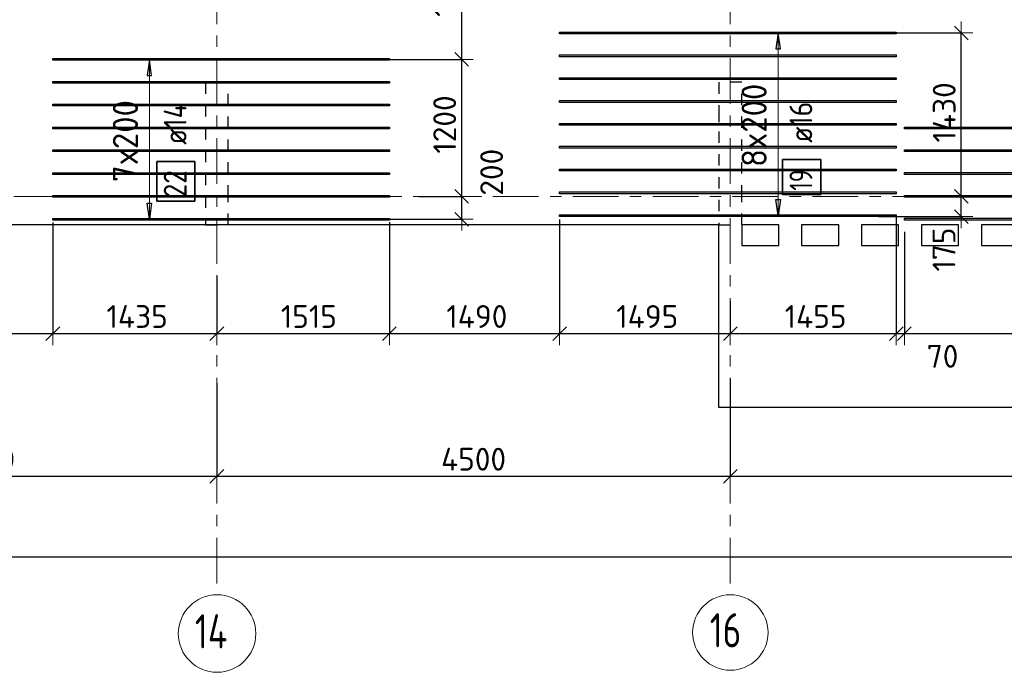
# Model space of a CAD drawing. Header units: metres. Extents: x -38 to 97, y -15 to 21.
# Tile 30 of 256: x 35.22 to 43.85, y -4.17 to 1.55. Entities that reach past the tile are written whole.
import ezdxf

# ---------------------------------------------------------------- set-up
doc = ezdxf.new("R2010")
doc.units = ezdxf.units.M
doc.header["$PDMODE"] = 65
for name, pattern in [('______11', [0.5, 0.4, -0.05, 0, -0.05]), ('______2', [0.0405, 0.03, -0.0105]), ('______5', [1.1, 0.8, -0.1, 0.1, -0.1])]:
    doc.linetypes.add(name, pattern=pattern)
for name, color, linetype, lineweight in [('XR$2$Осевая линия (1)', 7, '______5', 13), ('XR$2$Размерная линия (1)', 7, 'Continuous', 13), ('XR$6$Перекрытие (1)', 7, 'Continuous', 35), ('XR$6$Размерная линия (1)', 7, 'Continuous', 13)]:
    doc.layers.add(name, color=color, linetype=linetype, lineweight=lineweight)
doc.layers.add('XR$6$Арм.стержн.Доп. Арм верхн.зоны Х', color=7, linetype='Continuous', lineweight=35, true_color=0x8c8cff)
doc.layers.add('XR$7$Стена_ бетон несущ.', color=7, linetype='Continuous', lineweight=70, true_color=0xb4b496)
doc.styles.add('ISOCPEUR', font='txt')
doc.dimstyles.new('DIMSTYLE_3', dxfattribs={"dimtxt": 0.2, "dimasz": 0.2, "dimexe": 0, "dimexo": 0, "dimgap": 0.1, "dimtad": 2, "dimdec": 0, "dimlfac": 1000, "dimrnd": 5, "dimzin": 12, "dimdsep": 46, "dimtxsty": 'ISOCPEUR', "dimblk1": 'ALL_ML_STRICH', "dimblk2": 'ALL_ML_STRICH', "dimsah": 1, "dimcen": 0, "dimclrd": 7, "dimclre": 256, "dimclrt": 7, "dimadec": 0, "dimazin": 0, "dimtfac": 1, "dimtdec": 0, "dimtix": 1, "dimtmove": 2, "dimatfit": 3, "dimfxl": 0, "dimtzin": 0, "dimlwd": 0, "dimlwe": -3, "dimarcsym": 0})
doc.dimstyles.new('DIMSTYLE_36', dxfattribs={"dimtxt": 0.2, "dimasz": 0.2, "dimexe": 0, "dimexo": 0, "dimgap": 0.1, "dimtad": 2, "dimdec": 0, "dimlfac": 1000, "dimrnd": 5, "dimzin": 12, "dimdsep": 46, "dimtxsty": 'ISOCPEUR', "dimblk1": 'ALL_ML_STRICH', "dimblk2": 'ALL_ML_STRICH', "dimsah": 1, "dimcen": 0, "dimclrd": 7, "dimclre": 256, "dimclrt": 7, "dimadec": 0, "dimazin": 0, "dimtfac": 1, "dimtdec": 0, "dimtix": 1, "dimtmove": 2, "dimatfit": 3, "dimfxl": 0, "dimtvp": 1.2, "dimtzin": 0, "dimlwd": 0, "dimlwe": -3, "dimarcsym": 0})
doc.dimstyles.new('DIMSTYLE_37', dxfattribs={"dimtxt": 0.2, "dimasz": 0.2, "dimexe": 0, "dimexo": 0, "dimgap": 0.1, "dimtad": 0, "dimdec": 0, "dimlfac": 1000, "dimrnd": 5, "dimzin": 12, "dimdsep": 46, "dimtxsty": 'ISOCPEUR', "dimblk1": 'ALL_ML_STRICH', "dimblk2": 'ALL_ML_STRICH', "dimsah": 1, "dimcen": 0, "dimclrd": 7, "dimclre": 256, "dimclrt": 7, "dimadec": 0, "dimazin": 0, "dimtfac": 1, "dimtdec": 0, "dimtix": 1, "dimtmove": 2, "dimatfit": 3, "dimfxl": 0, "dimtvp": 1.2, "dimtzin": 0, "dimlwd": 0, "dimlwe": -3, "dimarcsym": 0})

# ---------------------------------------------------------------- blocks, each defined once
blk = doc.blocks.new('ALL_ML_STRICH')
at = {"color": 0, "linetype": 'ByBlock', "lineweight": -2}
for p, q in [((0, -0.5), (0, 0.5)), ((-1, 0), (0.5, 0)), ((-0.3, -0.3), (0.3, 0.3))]:
    blk.add_line(p, q, dxfattribs=at)
blk = doc.blocks.new('*D12')
at = {"layer": 'DEFPOINTS', "color": 7, "linetype": 'Continuous', "lineweight": 13, "transparency": 33554687}
for p in [(0.5, -3.1033), (0.5, -3.1563), (61.6, -3.1401)]:
    blk.add_point(p, dxfattribs=at)
at = {"layer": 'XR$2$Размерная линия (1)', "color": 9, "linetype": 'Continuous', "lineweight": -2, "true_color": 0xc7c7c7, "transparency": 33554687}
for p, q in [((0.5, -3.1233), (0.5, -3.1563)), ((61.6, -3.1563), (61.6, -3.1563))]:
    blk.add_line(p, q, dxfattribs=at)
at = {"layer": 'XR$2$Размерная линия (1)', "color": 7, "linetype": 'Continuous', "lineweight": -2, "transparency": 33554687}
blk.add_line((0.5, -3.1563), (61.6, -3.1563), dxfattribs=at)
at = {"layer": 'XR$2$Размерная линия (1)', "color": 7, "linetype": 'Continuous', "lineweight": 13, "transparency": 33554687, "xscale": 0.2, "yscale": 0.2, "zscale": 0.2, "rotation": 180}
blk.add_blockref('ALL_ML_STRICH', (0.5, -3.1563), dxfattribs=at)
at = {"layer": 'XR$2$Размерная линия (1)', "color": 7, "linetype": 'Continuous', "lineweight": 13, "transparency": 33554687, "xscale": 0.2, "yscale": 0.2, "zscale": 0.2}
blk.add_blockref('ALL_ML_STRICH', (61.6, -3.1563), dxfattribs=at)
at = {"layer": 'XR$2$Размерная линия (1)', "color": 7, "linetype": 'Continuous', "lineweight": 13, "transparency": 33554687, "insert": (31.1, -3.0063), "char_height": 0.2, "width": 1, "attachment_point": 5, "style": 'ISOCPEUR'}
blk.add_mtext('\\A1;{61100}', dxfattribs=at)
blk = doc.blocks.new('*D21')
at = {"layer": 'DEFPOINTS', "color": 7, "linetype": 'Continuous', "lineweight": 13, "transparency": 33554687}
for p in [(36.95, -1.6172), (32.85, -2.452), (32.85, -2.8182)]:
    blk.add_point(p, dxfattribs=at)
at = {"layer": 'XR$2$Размерная линия (1)', "color": 9, "linetype": 'Continuous', "lineweight": -2, "true_color": 0xc7c7c7, "transparency": 33554687}
for p, q in [((36.95, -1.6372), (36.95, -2.452)), ((32.85, -2.7982), (32.85, -2.452))]:
    blk.add_line(p, q, dxfattribs=at)
at = {"layer": 'XR$2$Размерная линия (1)', "color": 7, "linetype": 'Continuous', "lineweight": -2, "transparency": 33554687}
blk.add_line((32.85, -2.452), (36.95, -2.452), dxfattribs=at)
at = {"layer": 'XR$2$Размерная линия (1)', "color": 7, "linetype": 'Continuous', "lineweight": 13, "transparency": 33554687, "xscale": 0.2, "yscale": 0.2, "zscale": 0.2, "rotation": 180}
blk.add_blockref('ALL_ML_STRICH', (32.85, -2.452), dxfattribs=at)
at = {"layer": 'XR$2$Размерная линия (1)', "color": 7, "linetype": 'Continuous', "lineweight": 13, "transparency": 33554687, "xscale": 0.2, "yscale": 0.2, "zscale": 0.2}
blk.add_blockref('ALL_ML_STRICH', (36.95, -2.452), dxfattribs=at)
at = {"layer": 'XR$2$Размерная линия (1)', "color": 7, "linetype": 'Continuous', "lineweight": 13, "transparency": 33554687, "insert": (34.92, -2.302), "char_height": 0.2, "width": 0.8, "attachment_point": 5, "style": 'ISOCPEUR'}
blk.add_mtext('\\A1;{4100}', dxfattribs=at)
blk = doc.blocks.new('*D22')
at = {"layer": 'DEFPOINTS', "color": 7, "linetype": 'Continuous', "lineweight": 13, "transparency": 33554687}
for p in [(36.95, -1.6172), (41.45, -1.5748), (36.95, -2.452)]:
    blk.add_point(p, dxfattribs=at)
at = {"layer": 'XR$2$Размерная линия (1)', "color": 9, "linetype": 'Continuous', "lineweight": -2, "true_color": 0xc7c7c7, "transparency": 33554687}
for p, q in [((36.95, -1.6372), (36.95, -2.452)), ((41.45, -1.5948), (41.45, -2.452))]:
    blk.add_line(p, q, dxfattribs=at)
at = {"layer": 'XR$2$Размерная линия (1)', "color": 7, "linetype": 'Continuous', "lineweight": -2, "transparency": 33554687}
blk.add_line((36.95, -2.452), (41.45, -2.452), dxfattribs=at)
at = {"layer": 'XR$2$Размерная линия (1)', "color": 7, "linetype": 'Continuous', "lineweight": 13, "transparency": 33554687, "xscale": 0.2, "yscale": 0.2, "zscale": 0.2, "rotation": 180}
blk.add_blockref('ALL_ML_STRICH', (36.95, -2.452), dxfattribs=at)
at = {"layer": 'XR$2$Размерная линия (1)', "color": 7, "linetype": 'Continuous', "lineweight": 13, "transparency": 33554687, "xscale": 0.2, "yscale": 0.2, "zscale": 0.2}
blk.add_blockref('ALL_ML_STRICH', (41.45, -2.452), dxfattribs=at)
at = {"layer": 'XR$2$Размерная линия (1)', "color": 7, "linetype": 'Continuous', "lineweight": 13, "transparency": 33554687, "insert": (39.2, -2.302), "char_height": 0.2, "width": 0.8, "attachment_point": 5, "style": 'ISOCPEUR'}
blk.add_mtext('\\A1;{4500}', dxfattribs=at)
blk = doc.blocks.new('*D23')
at = {"layer": 'DEFPOINTS', "color": 7, "linetype": 'Continuous', "lineweight": 13, "transparency": 33554687}
for p in [(41.45, -1.5748), (48.15, -1.6059), (41.45, -2.452)]:
    blk.add_point(p, dxfattribs=at)
at = {"layer": 'XR$2$Размерная линия (1)', "color": 9, "linetype": 'Continuous', "lineweight": -2, "true_color": 0xc7c7c7, "transparency": 33554687}
for p, q in [((41.45, -1.5948), (41.45, -2.452)), ((48.15, -1.6259), (48.15, -2.452))]:
    blk.add_line(p, q, dxfattribs=at)
at = {"layer": 'XR$2$Размерная линия (1)', "color": 7, "linetype": 'Continuous', "lineweight": -2, "transparency": 33554687}
blk.add_line((41.45, -2.452), (48.15, -2.452), dxfattribs=at)
at = {"layer": 'XR$2$Размерная линия (1)', "color": 7, "linetype": 'Continuous', "lineweight": 13, "transparency": 33554687, "xscale": 0.2, "yscale": 0.2, "zscale": 0.2, "rotation": 180}
blk.add_blockref('ALL_ML_STRICH', (41.45, -2.452), dxfattribs=at)
at = {"layer": 'XR$2$Размерная линия (1)', "color": 7, "linetype": 'Continuous', "lineweight": 13, "transparency": 33554687, "xscale": 0.2, "yscale": 0.2, "zscale": 0.2}
blk.add_blockref('ALL_ML_STRICH', (48.15, -2.452), dxfattribs=at)
at = {"layer": 'XR$2$Размерная линия (1)', "color": 7, "linetype": 'Continuous', "lineweight": 13, "transparency": 33554687, "insert": (44.81, -2.302), "char_height": 0.2, "width": 0.8, "attachment_point": 5, "style": 'ISOCPEUR'}
blk.add_mtext('\\A1;{6700}', dxfattribs=at)
blk = doc.blocks.new('*D977')
at = {"layer": 'DEFPOINTS', "color": 7, "linetype": 'Continuous', "lineweight": 13, "transparency": 33554687}
for p in [(38.7032, 0), (38.3778, -0.1998), (39.0968, -0.1998)]:
    blk.add_point(p, dxfattribs=at)
at = {"layer": 'XR$6$Размерная линия (1)', "color": 9, "linetype": 'Continuous', "lineweight": -2, "true_color": 0xc7c7c7, "transparency": 33554687}
for p, q in [((38.7232, 0), (39.0968, 0)), ((38.3978, -0.1998), (39.0968, -0.1998))]:
    blk.add_line(p, q, dxfattribs=at)
at = {"layer": 'XR$6$Размерная линия (1)', "color": 7, "linetype": 'Continuous', "lineweight": -2, "transparency": 33554687}
blk.add_line((39.0968, -0.1998), (39.0968, 0), dxfattribs=at)
at = {"layer": 'XR$6$Размерная линия (1)', "color": 7, "linetype": 'Continuous', "lineweight": 13, "transparency": 33554687, "xscale": 0.2, "yscale": 0.2, "zscale": 0.2}
for p, rotation in [((39.0968, 0), 90), ((39.0968, -0.1998), 270)]:
    blk.add_blockref('ALL_ML_STRICH', p, dxfattribs=dict(at, rotation=rotation))
at = {"layer": 'XR$6$Размерная линия (1)', "color": 7, "linetype": 'Continuous', "lineweight": 13, "transparency": 33554687, "insert": (39.3585, 0.2121), "char_height": 0.2, "width": 0.6, "attachment_point": 5, "rotation": 90, "style": 'ISOCPEUR'}
blk.add_mtext('\\A1;{200}', dxfattribs=at)
blk = doc.blocks.new('*D978')
at = {"layer": 'DEFPOINTS', "color": 7, "linetype": 'Continuous', "lineweight": 13, "transparency": 33554687}
for p in [(38.3464, 1.2002), (38.7032, 0), (39.0968, 0)]:
    blk.add_point(p, dxfattribs=at)
at = {"layer": 'XR$6$Размерная линия (1)', "color": 9, "linetype": 'Continuous', "lineweight": -2, "true_color": 0xc7c7c7, "transparency": 33554687}
for p, q in [((38.3664, 1.2002), (39.0968, 1.2002)), ((38.7232, 0), (39.0968, 0))]:
    blk.add_line(p, q, dxfattribs=at)
at = {"layer": 'XR$6$Размерная линия (1)', "color": 7, "linetype": 'Continuous', "lineweight": -2, "transparency": 33554687}
blk.add_line((39.0968, 0), (39.0968, 1.2002), dxfattribs=at)
at = {"layer": 'XR$6$Размерная линия (1)', "color": 7, "linetype": 'Continuous', "lineweight": 13, "transparency": 33554687, "xscale": 0.2, "yscale": 0.2, "zscale": 0.2}
for p, rotation in [((39.0968, 1.2002), 90), ((39.0968, 0), 270)]:
    blk.add_blockref('ALL_ML_STRICH', p, dxfattribs=dict(at, rotation=rotation))
at = {"layer": 'XR$6$Размерная линия (1)', "color": 7, "linetype": 'Continuous', "lineweight": 13, "transparency": 33554687, "insert": (38.9468, 0.6301), "char_height": 0.2, "width": 0.8, "attachment_point": 5, "rotation": 90, "style": 'ISOCPEUR'}
blk.add_mtext('\\A1;{1200}', dxfattribs=at)
blk = doc.blocks.new('*D979')
at = {"layer": 'DEFPOINTS', "color": 7, "linetype": 'Continuous', "lineweight": 13, "transparency": 33554687}
for p in [(38.3869, 2.4052), (38.3464, 1.2002), (39.0968, 1.2002)]:
    blk.add_point(p, dxfattribs=at)
at = {"layer": 'XR$6$Размерная линия (1)', "color": 9, "linetype": 'Continuous', "lineweight": -2, "true_color": 0xc7c7c7, "transparency": 33554687}
for p, q in [((38.4069, 2.4052), (39.0968, 2.4052)), ((38.3664, 1.2002), (39.0968, 1.2002))]:
    blk.add_line(p, q, dxfattribs=at)
at = {"layer": 'XR$6$Размерная линия (1)', "color": 7, "linetype": 'Continuous', "lineweight": -2, "transparency": 33554687}
blk.add_line((39.0968, 1.2002), (39.0968, 2.4052), dxfattribs=at)
at = {"layer": 'XR$6$Размерная линия (1)', "color": 7, "linetype": 'Continuous', "lineweight": 13, "transparency": 33554687, "xscale": 0.2, "yscale": 0.2, "zscale": 0.2}
for p, rotation in [((39.0968, 2.4052), 90), ((39.0968, 1.2002), 270)]:
    blk.add_blockref('ALL_ML_STRICH', p, dxfattribs=dict(at, rotation=rotation))
at = {"layer": 'XR$6$Размерная линия (1)', "color": 7, "linetype": 'Continuous', "lineweight": 13, "transparency": 33554687, "insert": (38.9468, 1.8327), "char_height": 0.2, "width": 0.8, "attachment_point": 5, "rotation": 90, "style": 'ISOCPEUR'}
blk.add_mtext('\\A1;{1205}', dxfattribs=at)
blk = doc.blocks.new('*D1040')
at = {"layer": 'DEFPOINTS', "color": 7, "linetype": 'Continuous', "lineweight": 13, "transparency": 33554687}
for p in [(43.1738, 0), (42.7278, -0.1769), (43.4745, -0.1769)]:
    blk.add_point(p, dxfattribs=at)
at = {"layer": 'XR$6$Размерная линия (1)', "color": 9, "linetype": 'Continuous', "lineweight": -2, "true_color": 0xc7c7c7, "transparency": 33554687}
for p, q in [((43.1938, 0), (43.4745, 0)), ((42.7478, -0.1769), (43.4745, -0.1769))]:
    blk.add_line(p, q, dxfattribs=at)
at = {"layer": 'XR$6$Размерная линия (1)', "color": 7, "linetype": 'Continuous', "lineweight": -2, "transparency": 33554687}
blk.add_line((43.4745, -0.1769), (43.4745, 0), dxfattribs=at)
at = {"layer": 'XR$6$Размерная линия (1)', "color": 7, "linetype": 'Continuous', "lineweight": 13, "transparency": 33554687, "xscale": 0.2, "yscale": 0.2, "zscale": 0.2}
for p, rotation in [((43.4745, 0), 90), ((43.4745, -0.1769), 270)]:
    blk.add_blockref('ALL_ML_STRICH', p, dxfattribs=dict(at, rotation=rotation))
at = {"layer": 'XR$6$Размерная линия (1)', "color": 7, "linetype": 'Continuous', "lineweight": 13, "transparency": 33554687, "insert": (43.3226, -0.4657), "char_height": 0.2, "width": 0.6, "attachment_point": 5, "rotation": 90, "style": 'ISOCPEUR'}
blk.add_mtext('\\A1;{175}', dxfattribs=at)
blk = doc.blocks.new('*D1041')
at = {"layer": 'DEFPOINTS', "color": 7, "linetype": 'Continuous', "lineweight": 13, "transparency": 33554687}
for p in [(42.8089, 1.4321), (43.1738, 0), (43.4745, 0)]:
    blk.add_point(p, dxfattribs=at)
at = {"layer": 'XR$6$Размерная линия (1)', "color": 9, "linetype": 'Continuous', "lineweight": -2, "true_color": 0xc7c7c7, "transparency": 33554687}
for p, q in [((42.8289, 1.4321), (43.4745, 1.4321)), ((43.1938, 0), (43.4745, 0))]:
    blk.add_line(p, q, dxfattribs=at)
at = {"layer": 'XR$6$Размерная линия (1)', "color": 7, "linetype": 'Continuous', "lineweight": -2, "transparency": 33554687}
blk.add_line((43.4745, 0), (43.4745, 1.4321), dxfattribs=at)
at = {"layer": 'XR$6$Размерная линия (1)', "color": 7, "linetype": 'Continuous', "lineweight": 13, "transparency": 33554687, "xscale": 0.2, "yscale": 0.2, "zscale": 0.2}
for p, rotation in [((43.4745, 1.4321), 90), ((43.4745, 0), 270)]:
    blk.add_blockref('ALL_ML_STRICH', p, dxfattribs=dict(at, rotation=rotation))
at = {"layer": 'XR$6$Размерная линия (1)', "color": 7, "linetype": 'Continuous', "lineweight": 13, "transparency": 33554687, "insert": (43.3245, 0.736), "char_height": 0.2, "width": 0.8, "attachment_point": 5, "rotation": 90, "style": 'ISOCPEUR'}
blk.add_mtext('\\A1;{1430}', dxfattribs=at)
blk = doc.blocks.new('*D1270')
at = {"layer": 'DEFPOINTS', "color": 7, "linetype": 'Continuous', "lineweight": 13, "transparency": 33554687}
for p in [(35.5129, -0.1274), (34.15, -0.192), (34.15, -1.2018)]:
    blk.add_point(p, dxfattribs=at)
at = {"layer": 'XR$6$Размерная линия (1)', "color": 9, "linetype": 'Continuous', "lineweight": -2, "true_color": 0xc7c7c7, "transparency": 33554687}
for p, q in [((35.5129, -0.2274), (35.5129, -1.2018)), ((34.15, -0.292), (34.15, -1.2018))]:
    blk.add_line(p, q, dxfattribs=at)
at = {"layer": 'XR$6$Размерная линия (1)', "color": 7, "linetype": 'Continuous', "lineweight": -2, "transparency": 33554687}
blk.add_line((34.15, -1.2018), (35.5129, -1.2018), dxfattribs=at)
at = {"layer": 'XR$6$Размерная линия (1)', "color": 7, "linetype": 'Continuous', "lineweight": 13, "transparency": 33554687, "xscale": 0.2, "yscale": 0.2, "zscale": 0.2, "rotation": 180}
blk.add_blockref('ALL_ML_STRICH', (34.15, -1.2018), dxfattribs=at)
at = {"layer": 'XR$6$Размерная линия (1)', "color": 7, "linetype": 'Continuous', "lineweight": 13, "transparency": 33554687, "xscale": 0.2, "yscale": 0.2, "zscale": 0.2}
blk.add_blockref('ALL_ML_STRICH', (35.5129, -1.2018), dxfattribs=at)
at = {"layer": 'XR$6$Размерная линия (1)', "color": 7, "linetype": 'Continuous', "lineweight": 13, "transparency": 33554687, "insert": (34.8614, -1.0518), "char_height": 0.2, "width": 0.8, "attachment_point": 5, "style": 'ISOCPEUR'}
blk.add_mtext('\\A1;{1365}', dxfattribs=at)
blk = doc.blocks.new('*D1271')
at = {"layer": 'DEFPOINTS', "color": 7, "linetype": 'Continuous', "lineweight": 13, "transparency": 33554687}
for p in [(35.5129, -0.1274), (36.95, -0.5997), (35.5129, -1.2018)]:
    blk.add_point(p, dxfattribs=at)
at = {"layer": 'XR$6$Размерная линия (1)', "color": 9, "linetype": 'Continuous', "lineweight": -2, "true_color": 0xc7c7c7, "transparency": 33554687}
for p, q in [((35.5129, -0.2274), (35.5129, -1.2018)), ((36.95, -0.6997), (36.95, -1.2018))]:
    blk.add_line(p, q, dxfattribs=at)
at = {"layer": 'XR$6$Размерная линия (1)', "color": 7, "linetype": 'Continuous', "lineweight": -2, "transparency": 33554687}
blk.add_line((35.5129, -1.2018), (36.95, -1.2018), dxfattribs=at)
at = {"layer": 'XR$6$Размерная линия (1)', "color": 7, "linetype": 'Continuous', "lineweight": 13, "transparency": 33554687, "xscale": 0.2, "yscale": 0.2, "zscale": 0.2, "rotation": 180}
blk.add_blockref('ALL_ML_STRICH', (35.5129, -1.2018), dxfattribs=at)
at = {"layer": 'XR$6$Размерная линия (1)', "color": 7, "linetype": 'Continuous', "lineweight": 13, "transparency": 33554687, "xscale": 0.2, "yscale": 0.2, "zscale": 0.2}
blk.add_blockref('ALL_ML_STRICH', (36.95, -1.2018), dxfattribs=at)
at = {"layer": 'XR$6$Размерная линия (1)', "color": 7, "linetype": 'Continuous', "lineweight": 13, "transparency": 33554687, "insert": (36.2514, -1.0518), "char_height": 0.2, "width": 0.8, "attachment_point": 5, "style": 'ISOCPEUR'}
blk.add_mtext('\\A1;{1435}', dxfattribs=at)
blk = doc.blocks.new('*D1272')
at = {"layer": 'DEFPOINTS', "color": 7, "linetype": 'Continuous', "lineweight": 13, "transparency": 33554687}
for p in [(38.4629, -0.1262), (36.95, -0.5997), (36.95, -1.2018)]:
    blk.add_point(p, dxfattribs=at)
at = {"layer": 'XR$6$Размерная линия (1)', "color": 9, "linetype": 'Continuous', "lineweight": -2, "true_color": 0xc7c7c7, "transparency": 33554687}
for p, q in [((38.4629, -0.2262), (38.4629, -1.2018)), ((36.95, -0.6997), (36.95, -1.2018))]:
    blk.add_line(p, q, dxfattribs=at)
at = {"layer": 'XR$6$Размерная линия (1)', "color": 7, "linetype": 'Continuous', "lineweight": -2, "transparency": 33554687}
blk.add_line((36.95, -1.2018), (38.4629, -1.2018), dxfattribs=at)
at = {"layer": 'XR$6$Размерная линия (1)', "color": 7, "linetype": 'Continuous', "lineweight": 13, "transparency": 33554687, "xscale": 0.2, "yscale": 0.2, "zscale": 0.2, "rotation": 180}
blk.add_blockref('ALL_ML_STRICH', (36.95, -1.2018), dxfattribs=at)
at = {"layer": 'XR$6$Размерная линия (1)', "color": 7, "linetype": 'Continuous', "lineweight": 13, "transparency": 33554687, "xscale": 0.2, "yscale": 0.2, "zscale": 0.2}
blk.add_blockref('ALL_ML_STRICH', (38.4629, -1.2018), dxfattribs=at)
at = {"layer": 'XR$6$Размерная линия (1)', "color": 7, "linetype": 'Continuous', "lineweight": 13, "transparency": 33554687, "insert": (37.7564, -1.0518), "char_height": 0.2, "width": 0.8, "attachment_point": 5, "style": 'ISOCPEUR'}
blk.add_mtext('\\A1;{1515}', dxfattribs=at)
blk = doc.blocks.new('*D1273')
at = {"layer": 'DEFPOINTS', "color": 7, "linetype": 'Continuous', "lineweight": 13, "transparency": 33554687}
for p in [(38.4629, -0.1262), (39.9544, -0.1018), (38.4629, -1.2018)]:
    blk.add_point(p, dxfattribs=at)
at = {"layer": 'XR$6$Размерная линия (1)', "color": 9, "linetype": 'Continuous', "lineweight": -2, "true_color": 0xc7c7c7, "transparency": 33554687}
for p, q in [((38.4629, -0.2262), (38.4629, -1.2018)), ((39.9544, -0.2018), (39.9544, -1.2018))]:
    blk.add_line(p, q, dxfattribs=at)
at = {"layer": 'XR$6$Размерная линия (1)', "color": 7, "linetype": 'Continuous', "lineweight": -2, "transparency": 33554687}
blk.add_line((38.4629, -1.2018), (39.9544, -1.2018), dxfattribs=at)
at = {"layer": 'XR$6$Размерная линия (1)', "color": 7, "linetype": 'Continuous', "lineweight": 13, "transparency": 33554687, "xscale": 0.2, "yscale": 0.2, "zscale": 0.2, "rotation": 180}
blk.add_blockref('ALL_ML_STRICH', (38.4629, -1.2018), dxfattribs=at)
at = {"layer": 'XR$6$Размерная линия (1)', "color": 7, "linetype": 'Continuous', "lineweight": 13, "transparency": 33554687, "xscale": 0.2, "yscale": 0.2, "zscale": 0.2}
blk.add_blockref('ALL_ML_STRICH', (39.9544, -1.2018), dxfattribs=at)
at = {"layer": 'XR$6$Размерная линия (1)', "color": 7, "linetype": 'Continuous', "lineweight": 13, "transparency": 33554687, "insert": (39.2287, -1.0518), "char_height": 0.2, "width": 0.8, "attachment_point": 5, "style": 'ISOCPEUR'}
blk.add_mtext('\\A1;{1490}', dxfattribs=at)
blk = doc.blocks.new('*D1274')
at = {"layer": 'DEFPOINTS', "color": 7, "linetype": 'Continuous', "lineweight": 13, "transparency": 33554687}
for p in [(39.9544, -0.1018), (41.45, -0.8169), (39.9544, -1.2018)]:
    blk.add_point(p, dxfattribs=at)
at = {"layer": 'XR$6$Размерная линия (1)', "color": 9, "linetype": 'Continuous', "lineweight": -2, "true_color": 0xc7c7c7, "transparency": 33554687}
for p, q in [((39.9544, -0.2018), (39.9544, -1.2018)), ((41.45, -0.9169), (41.45, -1.2018))]:
    blk.add_line(p, q, dxfattribs=at)
at = {"layer": 'XR$6$Размерная линия (1)', "color": 7, "linetype": 'Continuous', "lineweight": -2, "transparency": 33554687}
blk.add_line((39.9544, -1.2018), (41.45, -1.2018), dxfattribs=at)
at = {"layer": 'XR$6$Размерная линия (1)', "color": 7, "linetype": 'Continuous', "lineweight": 13, "transparency": 33554687, "xscale": 0.2, "yscale": 0.2, "zscale": 0.2, "rotation": 180}
blk.add_blockref('ALL_ML_STRICH', (39.9544, -1.2018), dxfattribs=at)
at = {"layer": 'XR$6$Размерная линия (1)', "color": 7, "linetype": 'Continuous', "lineweight": 13, "transparency": 33554687, "xscale": 0.2, "yscale": 0.2, "zscale": 0.2}
blk.add_blockref('ALL_ML_STRICH', (41.45, -1.2018), dxfattribs=at)
at = {"layer": 'XR$6$Размерная линия (1)', "color": 7, "linetype": 'Continuous', "lineweight": 13, "transparency": 33554687, "insert": (40.7222, -1.0518), "char_height": 0.2, "width": 0.8, "attachment_point": 5, "style": 'ISOCPEUR'}
blk.add_mtext('\\A1;{1495}', dxfattribs=at)
blk = doc.blocks.new('*D1275')
at = {"layer": 'DEFPOINTS', "color": 7, "linetype": 'Continuous', "lineweight": 13, "transparency": 33554687}
for p in [(42.9044, -0.0732), (41.45, -0.8169), (41.45, -1.2018)]:
    blk.add_point(p, dxfattribs=at)
at = {"layer": 'XR$6$Размерная линия (1)', "color": 9, "linetype": 'Continuous', "lineweight": -2, "true_color": 0xc7c7c7, "transparency": 33554687}
for p, q in [((42.9044, -0.1732), (42.9044, -1.2018)), ((41.45, -0.9169), (41.45, -1.2018))]:
    blk.add_line(p, q, dxfattribs=at)
at = {"layer": 'XR$6$Размерная линия (1)', "color": 7, "linetype": 'Continuous', "lineweight": -2, "transparency": 33554687}
blk.add_line((41.45, -1.2018), (42.9044, -1.2018), dxfattribs=at)
at = {"layer": 'XR$6$Размерная линия (1)', "color": 7, "linetype": 'Continuous', "lineweight": 13, "transparency": 33554687, "xscale": 0.2, "yscale": 0.2, "zscale": 0.2, "rotation": 180}
blk.add_blockref('ALL_ML_STRICH', (41.45, -1.2018), dxfattribs=at)
at = {"layer": 'XR$6$Размерная линия (1)', "color": 7, "linetype": 'Continuous', "lineweight": 13, "transparency": 33554687, "xscale": 0.2, "yscale": 0.2, "zscale": 0.2}
blk.add_blockref('ALL_ML_STRICH', (42.9044, -1.2018), dxfattribs=at)
at = {"layer": 'XR$6$Размерная линия (1)', "color": 7, "linetype": 'Continuous', "lineweight": 13, "transparency": 33554687, "insert": (42.1972, -1.0518), "char_height": 0.2, "width": 0.8, "attachment_point": 5, "style": 'ISOCPEUR'}
blk.add_mtext('\\A1;{1455}', dxfattribs=at)
blk = doc.blocks.new('*D1276')
at = {"layer": 'DEFPOINTS', "color": 7, "linetype": 'Continuous', "lineweight": 13, "transparency": 33554687}
for p in [(42.9044, -0.0732), (42.9763, -0.2088), (42.9044, -1.2018)]:
    blk.add_point(p, dxfattribs=at)
at = {"layer": 'XR$6$Размерная линия (1)', "color": 9, "linetype": 'Continuous', "lineweight": -2, "true_color": 0xc7c7c7, "transparency": 33554687}
for p, q in [((42.9044, -0.1732), (42.9044, -1.2018)), ((42.9763, -0.3088), (42.9763, -1.2018))]:
    blk.add_line(p, q, dxfattribs=at)
at = {"layer": 'XR$6$Размерная линия (1)', "color": 7, "linetype": 'Continuous', "lineweight": -2, "transparency": 33554687}
blk.add_line((42.9044, -1.2018), (42.9763, -1.2018), dxfattribs=at)
at = {"layer": 'XR$6$Размерная линия (1)', "color": 7, "linetype": 'Continuous', "lineweight": 13, "transparency": 33554687, "xscale": 0.2, "yscale": 0.2, "zscale": 0.2}
blk.add_blockref('ALL_ML_STRICH', (42.9763, -1.2018), dxfattribs=at)
at = {"layer": 'XR$6$Размерная линия (1)', "color": 7, "linetype": 'Continuous', "lineweight": 13, "transparency": 33554687, "xscale": 0.2, "yscale": 0.2, "zscale": 0.2, "rotation": 180}
blk.add_blockref('ALL_ML_STRICH', (42.9044, -1.2018), dxfattribs=at)
at = {"layer": 'XR$6$Размерная линия (1)', "color": 7, "linetype": 'Continuous', "lineweight": 13, "transparency": 33554687, "insert": (43.31, -1.4006), "char_height": 0.2, "width": 0.4, "attachment_point": 5, "style": 'ISOCPEUR'}
blk.add_mtext('\\A1;{70}', dxfattribs=at)
blk = doc.blocks.new('*D1277')
at = {"layer": 'DEFPOINTS', "color": 7, "linetype": 'Continuous', "lineweight": 13, "transparency": 33554687}
for p in [(42.9763, -0.2088), (46.8763, -0.2088), (42.9763, -1.2018)]:
    blk.add_point(p, dxfattribs=at)
at = {"layer": 'XR$6$Размерная линия (1)', "color": 9, "linetype": 'Continuous', "lineweight": -2, "true_color": 0xc7c7c7, "transparency": 33554687}
for p, q in [((42.9763, -0.3088), (42.9763, -1.2018)), ((46.8763, -0.3088), (46.8763, -1.2018))]:
    blk.add_line(p, q, dxfattribs=at)
at = {"layer": 'XR$6$Размерная линия (1)', "color": 7, "linetype": 'Continuous', "lineweight": -2, "transparency": 33554687}
blk.add_line((42.9763, -1.2018), (46.8763, -1.2018), dxfattribs=at)
at = {"layer": 'XR$6$Размерная линия (1)', "color": 7, "linetype": 'Continuous', "lineweight": 13, "transparency": 33554687, "xscale": 0.2, "yscale": 0.2, "zscale": 0.2, "rotation": 180}
blk.add_blockref('ALL_ML_STRICH', (42.9763, -1.2018), dxfattribs=at)
at = {"layer": 'XR$6$Размерная линия (1)', "color": 7, "linetype": 'Continuous', "lineweight": 13, "transparency": 33554687, "xscale": 0.2, "yscale": 0.2, "zscale": 0.2}
blk.add_blockref('ALL_ML_STRICH', (46.8763, -1.2018), dxfattribs=at)
at = {"layer": 'XR$6$Размерная линия (1)', "color": 7, "linetype": 'Continuous', "lineweight": 13, "transparency": 33554687, "insert": (44.9363, -1.0518), "char_height": 0.2, "width": 0.8, "attachment_point": 5, "style": 'ISOCPEUR'}
blk.add_mtext('\\A1;{3900}', dxfattribs=at)

msp = doc.modelspace()

# ---------------------------------------------------------------- linework, layer by layer
at = {"layer": 'XR$2$Осевая линия (1)', "color": 253, "linetype": '______11', "lineweight": 13, "true_color": 0xa0a0a0, "transparency": 33554687}
for p, q in [((36.95, -3.39), (36.95, 8.76)), ((41.45, -3.39), (41.45, 8.13)), ((-2.63, 0), (62.6, 0))]:
    msp.add_line(p, q, dxfattribs=at)
at = {"layer": 'XR$2$Осевая линия (1)', "color": 7, "linetype": 'Continuous', "lineweight": 13, "transparency": 33554687}
for centre, radius in [((36.9521, -3.8291), 0.3396), ((41.4504, -3.8199), 0.3304)]:
    msp.add_circle(centre, radius, dxfattribs=at)
at = {"layer": 'XR$6$Арм.стержн.Доп. Арм верхн.зоны Х', "color": 253, "linetype": 'Continuous', "lineweight": -3, "true_color": 0xa0a0a0, "transparency": 33554687}
for p, q in [((41.8686, 1.4321), (41.7686, 1.4321)), ((41.8686, 1.4321), (41.9686, 1.4321)), ((36.3589, 1.2002), (36.2589, 1.2002)), ((36.3589, 1.2002), (36.4589, 1.2002)), ((41.8686, -0.1679), (41.7686, -0.1679)), ((41.8686, -0.1679), (41.9686, -0.1679)), ((36.3589, -0.1998), (36.2589, -0.1998)), ((36.3589, -0.1998), (36.4589, -0.1998))]:
    msp.add_line(p, q, dxfattribs=at)
at = {"layer": 'XR$6$Арм.стержн.Доп. Арм верхн.зоны Х', "color": 7, "linetype": 'Continuous', "lineweight": 25, "transparency": 33554687}
for p, q in [((41.8686, 1.4321), (41.8486, 1.2921)), ((41.8886, 1.2921), (41.8686, 1.4321)), ((41.8486, 1.2921), (41.8886, 1.2921)), ((36.3589, 1.2002), (36.3389, 1.0602)), ((36.3789, 1.0602), (36.3589, 1.2002)), ((36.3389, 1.0602), (36.3789, 1.0602)), ((36.3589, -0.1998), (36.3389, -0.0598)), ((36.3389, -0.0598), (36.3789, -0.0598)), ((36.3789, -0.0598), (36.3589, -0.1998)), ((41.8686, -0.1679), (41.8486, -0.0279)), ((41.8486, -0.0279), (41.8886, -0.0279)), ((41.8886, -0.0279), (41.8686, -0.1679))]:
    msp.add_line(p, q, dxfattribs=at)
at = {"layer": 'XR$6$Арм.стержн.Доп. Арм верхн.зоны Х', "color": 7, "linetype": 'Continuous', "lineweight": 13, "transparency": 33554687}
for p, q in [((41.8686, 1.4321), (41.8686, 1.4321)), ((41.8686, -0.1679), (41.8686, 1.4321)), ((36.3589, 1.2002), (36.3589, 1.2002)), ((36.3589, -0.1998), (36.3589, 1.2002)), ((41.8686, -0.1679), (41.8686, -0.1679)), ((36.3589, -0.1998), (36.3589, -0.1998))]:
    msp.add_line(p, q, dxfattribs=at)
at = {"layer": 'XR$6$Арм.стержн.Доп. Арм верхн.зоны Х', "color": 7, "linetype": 'Continuous', "lineweight": 25, "transparency": 33554687}
for points in [[(42.9044, 1.4241), (39.9544, 1.4241), (39.9544, 1.4401), (42.9044, 1.4401), (42.9044, 1.4241)], [(42.9044, 1.2241), (39.9544, 1.2241), (39.9544, 1.2401), (42.9044, 1.2401), (42.9044, 1.2241)], [(38.4629, 1.1932), (35.5129, 1.1932), (35.5129, 1.2072), (38.4629, 1.2072), (38.4629, 1.1932)], [(42.9044, 1.0241), (39.9544, 1.0241), (39.9544, 1.0401), (42.9044, 1.0401), (42.9044, 1.0241)], [(38.4629, 0.9932), (35.5129, 0.9932), (35.5129, 1.0072), (38.4629, 1.0072), (38.4629, 0.9932)], [(38.4629, 0.7932), (35.5129, 0.7932), (35.5129, 0.8072), (38.4629, 0.8072), (38.4629, 0.7932)], [(42.9044, 0.8241), (39.9544, 0.8241), (39.9544, 0.8401), (42.9044, 0.8401), (42.9044, 0.8241)], [(38.4629, 0.5932), (35.5129, 0.5932), (35.5129, 0.6072), (38.4629, 0.6072), (38.4629, 0.5932)], [(42.9044, 0.6241), (39.9544, 0.6241), (39.9544, 0.6401), (42.9044, 0.6401), (42.9044, 0.6241)], [(46.8763, 0.5922), (42.9763, 0.5922), (42.9763, 0.6082), (46.8763, 0.6082), (46.8763, 0.5922)], [(42.9044, 0.4241), (39.9544, 0.4241), (39.9544, 0.4401), (42.9044, 0.4401), (42.9044, 0.4241)], [(38.4629, 0.3932), (35.5129, 0.3932), (35.5129, 0.4072), (38.4629, 0.4072), (38.4629, 0.3932)], [(46.8763, 0.3922), (42.9763, 0.3922), (42.9763, 0.4082), (46.8763, 0.4082), (46.8763, 0.3922)], [(38.4629, 0.1932), (35.5129, 0.1932), (35.5129, 0.2072), (38.4629, 0.2072), (38.4629, 0.1932)], [(42.9044, 0.2241), (39.9544, 0.2241), (39.9544, 0.2401), (42.9044, 0.2401), (42.9044, 0.2241)], [(46.8763, 0.1922), (42.9763, 0.1922), (42.9763, 0.2082), (46.8763, 0.2082), (46.8763, 0.1922)], [(38.4629, -0.0068), (35.5129, -0.0068), (35.5129, 0.0072), (38.4629, 0.0072), (38.4629, -0.0068)], [(42.9044, 0.0241), (39.9544, 0.0241), (39.9544, 0.0401), (42.9044, 0.0401), (42.9044, 0.0241)], [(46.8763, -0.0078), (42.9763, -0.0078), (42.9763, 0.0082), (46.8763, 0.0082), (46.8763, -0.0078)], [(42.9044, -0.1759), (39.9544, -0.1759), (39.9544, -0.1599), (42.9044, -0.1599), (42.9044, -0.1759)], [(38.4629, -0.2068), (35.5129, -0.2068), (35.5129, -0.1928), (38.4629, -0.1928), (38.4629, -0.2068)], [(46.8763, -0.2078), (42.9763, -0.2078), (42.9763, -0.1918), (46.8763, -0.1918), (46.8763, -0.2078)]]:
    msp.add_lwpolyline(points, dxfattribs=at)
at = {"layer": 'XR$6$Арм.стержн.Доп. Арм верхн.зоны Х', "color": 7, "linetype": 'Continuous', "lineweight": 35, "transparency": 33554687}
for points in [[(36.7585, -0.041), (36.7585, 0.3056), (36.4251, 0.3056), (36.4251, -0.041), (36.7585, -0.041)], [(42.2419, 0.0165), (42.2419, 0.3232), (41.9086, 0.3232), (41.9086, 0.0165), (42.2419, 0.0165)]]:
    msp.add_lwpolyline(points, dxfattribs=at)
at = {"layer": 'XR$6$Перекрытие (1)', "color": 7, "linetype": 'Continuous', "lineweight": 25, "transparency": 33554687}
for p, q in [((41.35, -0.2498), (32.725, -0.2498)), ((41.35, -0.4298), (41.35, -0.2498)), ((41.55, -0.2498), (41.55, -0.4298)), ((41.875, -0.2498), (41.55, -0.2498)), ((41.875, -0.4298), (41.875, -0.2498)), ((42.075, -0.2498), (42.075, -0.4298)), ((42.4, -0.2498), (42.075, -0.2498)), ((42.4, -0.4298), (42.4, -0.2498)), ((42.6, -0.2498), (42.6, -0.4298)), ((42.925, -0.2498), (42.6, -0.2498)), ((42.925, -0.4298), (42.925, -0.2498)), ((43.125, -0.2498), (43.125, -0.4298)), ((43.45, -0.2498), (43.125, -0.2498)), ((43.45, -0.4298), (43.45, -0.2498)), ((43.65, -0.2498), (43.65, -0.4298)), ((43.975, -0.2498), (43.65, -0.2498)), ((41.35, -1.8498), (41.35, -0.4298)), ((41.55, -0.4298), (41.875, -0.4298)), ((42.075, -0.4298), (42.4, -0.4298)), ((42.6, -0.4298), (42.925, -0.4298)), ((43.125, -0.4298), (43.45, -0.4298)), ((43.65, -0.4298), (43.975, -0.4298)), ((44.7, -1.8498), (41.35, -1.8498))]:
    msp.add_line(p, q, dxfattribs=at)
at = {"layer": 'XR$7$Стена_ бетон несущ.', "color": 253, "linetype": '______2', "lineweight": -3, "true_color": 0xa0a0a0, "transparency": 33554687}
for p, q in [((37.05, 1), (36.85, 1)), ((36.85, 1), (36.85, 0)), ((37.05, 0), (37.05, 1)), ((41.55, 1), (41.35, 1)), ((41.35, 1), (41.35, 0.75)), ((41.55, 0), (41.55, 1)), ((41.35, 0.75), (41.35, 0.57)), ((41.35, 0.57), (41.35, -0.25)), ((36.85, 0), (36.85, -0.25)), ((37.05, -0.25), (37.05, 0)), ((41.55, -0.25), (41.55, 0)), ((36.85, -0.25), (37.05, -0.25)), ((41.35, -0.25), (41.55, -0.25))]:
    msp.add_line(p, q, dxfattribs=at)

# ---------------------------------------------------------------- texts
at = {"layer": 'XR$2$Осевая линия (1)', "color": 7, "linetype": 'Continuous', "lineweight": 13, "transparency": 33554687, "char_height": 0.3, "attachment_point": 7, "style": 'ISOCPEUR'}
for s, insert, width in [('\\W0.76;14', (36.7571, -3.9596), 0.504562), ('\\W0.75;16', (41.2704, -3.9504), 0.472281)]:
    msp.add_mtext(s, dxfattribs=dict(at, insert=insert, width=width))
at = {"layer": 'XR$6$Арм.стержн.Доп. Арм верхн.зоны Х', "color": 7, "linetype": 'Continuous', "lineweight": 13, "transparency": 33554687, "char_height": 0.22, "width": 0.873359, "attachment_point": 7, "rotation": 90, "style": 'ISOCPEUR'}
for s, insert in [('\\W0.95;8x200', (41.7686, 0.2581)), ('\\W0.95;7x200', (36.2589, 0.1262))]:
    msp.add_mtext(s, dxfattribs=dict(at, insert=insert))
at = {"layer": 'XR$6$Арм.стержн.Доп. Арм верхн.зоны Х', "color": 7, "linetype": 'Continuous', "lineweight": 25, "transparency": 33554687, "char_height": 0.2, "attachment_point": 7, "rotation": 90, "style": 'ISOCPEUR'}
for s, insert, width in [('\\W0.89; ø14 ', (36.6851, 0.339), 0.769432), ('\\W0.89; ø16 ', (42.1686, 0.3565), 0.749105), ('\\W0.75;19', (42.1686, 0.0498), 0.314854), ('\\W0.87;22', (36.6851, -0.0077), 0.367208)]:
    msp.add_mtext(s, dxfattribs=dict(at, insert=insert, width=width))

# ---------------------------------------------------------------- dimensions: what is measured, and where the dimension line sits
at = {"layer": 'XR$2$Размерная линия (1)', "color": 7, "linetype": 'Continuous', "lineweight": 13, "transparency": 33554687}
for base, p1, p2, picture, middle in [((36.95, -2.452), (32.85, -2.7982), (36.95, -1.6372), '*D21', (34.92, -2.302)), ((41.45, -2.452), (36.95, -1.6372), (41.45, -1.5948), '*D22', (39.2, -2.302)), ((48.15, -2.452), (41.45, -1.5948), (48.15, -1.6259), '*D23', (44.81, -2.302)), ((61.6, -3.1563), (0.5, -3.1233), (61.6, -3.1563), '*D12', (31.1, -3.0063))]:
    dim = msp.add_linear_dim(base=base, p1=p1, p2=p2, dimstyle='DIMSTYLE_3', override={"dimpost": '<>', "dimclrd": 7, "dimclre": 9, "dimclrt": 7, "dimlwd": 0, "dimlwe": 65533}, dxfattribs=at)
    dim.commit()
    dim.dimension.update_dxf_attribs({"geometry": picture, "text_midpoint": middle, "dimtype": 160})
at = {"layer": 'XR$6$Размерная линия (1)', "color": 7, "linetype": 'Continuous', "lineweight": 13, "transparency": 33554687}
for base, p1, p2, dimstyle, picture, middle in [((39.0968, 2.4052), (38.3664, 1.2002), (38.4069, 2.4052), 'DIMSTYLE_3', '*D979', (38.9468, 1.8327)), ((43.4745, 1.4321), (43.1938, 0), (42.8289, 1.4321), 'DIMSTYLE_3', '*D1041', (43.3245, 0.736)), ((39.0968, 1.2002), (38.7232, 0), (38.3664, 1.2002), 'DIMSTYLE_3', '*D978', (38.9468, 0.6301)), ((39.0968, 0), (38.3978, -0.1998), (38.7232, 0), 'DIMSTYLE_37', '*D977', (39.3585, 0.2121)), ((43.4745, 0), (42.7478, -0.1769), (43.1938, 0), 'DIMSTYLE_36', '*D1040', (43.3226, -0.4657))]:
    dim = msp.add_linear_dim(base=base, p1=p1, p2=p2, angle=90, dimstyle=dimstyle, override={"dimpost": '<>', "dimclrd": 7, "dimclre": 9, "dimclrt": 7, "dimlwd": 0, "dimlwe": 65533}, dxfattribs=at)
    dim.commit()
    dim.dimension.update_dxf_attribs({"geometry": picture, "text_midpoint": middle, "dimtype": 160})
for base, p1, p2, dimstyle, picture, middle in [((42.9044, -1.2018), (41.45, -0.9169), (42.9044, -0.1732), 'DIMSTYLE_3', '*D1275', (42.1972, -1.0518)), ((42.9763, -1.2018), (42.9044, -0.1732), (42.9763, -0.3088), 'DIMSTYLE_37', '*D1276', (43.31, -1.4006)), ((35.5129, -1.2018), (34.15, -0.292), (35.5129, -0.2274), 'DIMSTYLE_3', '*D1270', (34.8614, -1.0518)), ((36.95, -1.2018), (35.5129, -0.2274), (36.95, -0.6997), 'DIMSTYLE_3', '*D1271', (36.2514, -1.0518)), ((38.4629, -1.2018), (36.95, -0.6997), (38.4629, -0.2262), 'DIMSTYLE_3', '*D1272', (37.7564, -1.0518)), ((39.95445, -1.20182), (38.46287, -0.22618), (39.95445, -0.20185), 'DIMSTYLE_3', '*D1273', (39.22866, -1.05182)), ((41.45, -1.2018), (39.9544, -0.2018), (41.45, -0.9169), 'DIMSTYLE_3', '*D1274', (40.7222, -1.0518)), ((46.8763, -1.2018), (42.9763, -0.3088), (46.8763, -0.3088), 'DIMSTYLE_3', '*D1277', (44.9363, -1.0518))]:
    dim = msp.add_linear_dim(base=base, p1=p1, p2=p2, dimstyle=dimstyle, override={"dimpost": '<>', "dimclrd": 7, "dimclre": 9, "dimclrt": 7, "dimlwd": 0, "dimlwe": 65533}, dxfattribs=at)
    dim.commit()
    dim.dimension.update_dxf_attribs({"geometry": picture, "text_midpoint": middle, "dimtype": 160})

doc.saveas('drawing.dxf')
